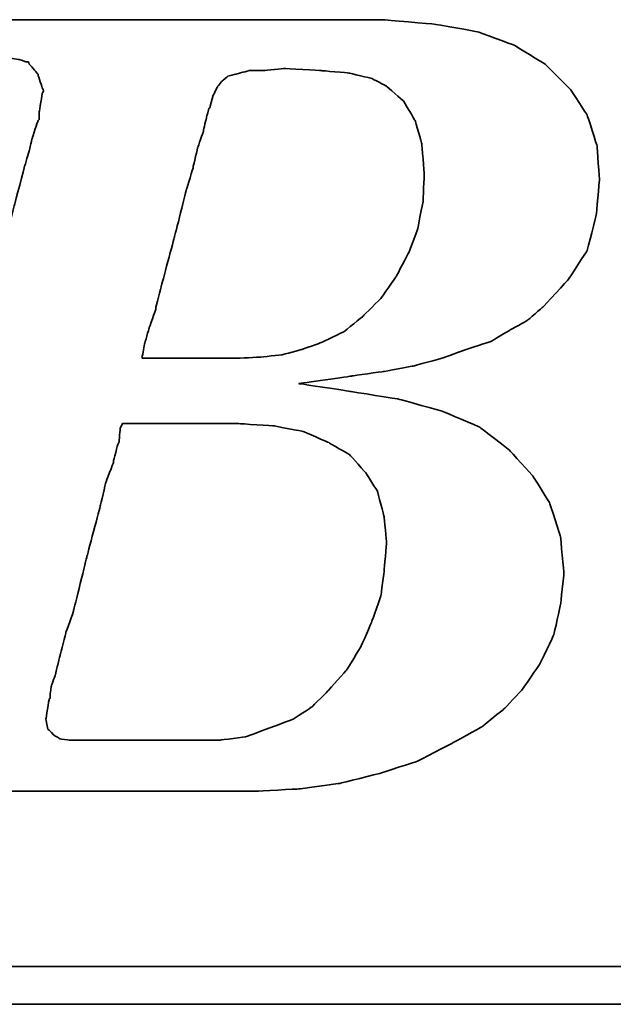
# Model space of a CAD drawing. Extents: x 12 to 227, y 68 to 185.
# Tile 31 of 49: x 183.4 to 184.82, y 124.65 to 127. Entities that reach past the tile are written whole.
import ezdxf

# ---------------------------------------------------------------- set-up
doc = ezdxf.new("R2010")
doc.units = 0
doc.header["$MEASUREMENT"] = 0
doc.layers.add('DIM', color=4, linetype='CONTINUOUS')
doc.layers.add('layer 1', color=7, linetype='CONTINUOUS')

# ---------------------------------------------------------------- blocks, each defined once
blk = doc.blocks.new('TBI MOTION logo(完整正式版)')
at = {"layer": 'layer 1', "color": 22, "lineweight": 35}
for points, knots in [([(-64.65375, -6.86375), (-64.65375, -6.86375), (-64.84375, -7.29625), (-64.84375, -7.29625), (-64.84375, -7.29625), (-64.84375, -7.29625), (-64.86875, -7.34375), (-64.86875, -7.34375), (-64.86875, -7.34375), (-64.86875, -7.34375), (-64.86875, -7.36875), (-64.86875, -7.36875), (-64.86875, -7.36875), (-64.86875, -7.36875), (-65.15375, -7.65375), (-65.15375, -7.65375), (-65.15375, -7.65375), (-65.15375, -7.65375), (-65.17875, -7.65375), (-65.17875, -7.65375), (-65.17875, -7.65375), (-65.17875, -7.65375), (-65.20375, -7.67875), (-65.20375, -7.67875), (-65.20375, -7.67875), (-65.20375, -7.67875), (-65.58875, -7.87125), (-65.58875, -7.87125), (-65.58875, -7.87125), (-65.58875, -7.87125), (-65.63375, -7.87125), (-65.63375, -7.87125), (-65.63375, -7.87125), (-65.63375, -7.87125), (-65.65875, -7.89375), (-65.65875, -7.89375), (-65.65875, -7.89375), (-65.65875, -7.89375), (-66.09375, -7.94375), (-66.09375, -7.94375), (-66.09375, -7.94375), (-66.09375, -7.94375), (-66.11375, -7.94375), (-66.11375, -7.94375), (-66.11375, -7.94375), (-66.11375, -7.94375), (-66.16375, -7.94375), (-66.16375, -7.94375), (-66.16375, -7.94375), (-66.16375, -7.94375), (-66.30875, -7.94375), (-66.30875, -7.94375), (-66.30875, -7.94375), (-66.30875, -7.94375), (-66.69375, -7.94375), (-66.69375, -7.94375), (-66.69375, -7.94375), (-66.69375, -7.94375), (-67.07375, -7.94375), (-67.07375, -7.94375), (-67.07375, -7.94375), (-67.07375, -7.94375), (-67.12375, -7.94375), (-67.12375, -7.94375), (-67.12375, -7.94375), (-67.12375, -7.94375), (-67.12375, -7.96625), (-67.12375, -7.96625), (-67.12375, -7.96625), (-67.12375, -7.96625), (-67.14875, -7.99125), (-67.14875, -7.99125), (-67.14875, -7.99125), (-67.14875, -7.99125), (-67.24375, -8.34875), (-67.24375, -8.34875), (-67.24375, -8.34875), (-67.24375, -8.34875), (-67.31375, -8.68625), (-67.31375, -8.68625), (-67.31375, -8.68625), (-67.31375, -8.68625), (-67.26875, -8.68625), (-67.26875, -8.68625), (-67.26875, -8.68625), (-67.26875, -8.68625), (-67.07375, -8.68625), (-67.07375, -8.68625), (-67.07375, -8.68625), (-67.07375, -8.68625), (-66.54875, -8.68625), (-66.54875, -8.68625), (-66.54875, -8.68625), (-66.54875, -8.68625), (-65.82625, -8.68625), (-65.82625, -8.68625), (-65.82625, -8.68625), (-65.82625, -8.68625), (-65.01375, -8.68625), (-65.01375, -8.68625), (-65.01375, -8.68625), (-65.01375, -8.68625), (-64.05375, -8.68625), (-64.05375, -8.68625), (-64.05375, -8.68625), (-64.05375, -8.68625), (-62.08375, -8.68625), (-62.08375, -8.68625), (-62.08375, -8.68625), (-62.08375, -8.68625), (-60.06875, -8.68625), (-60.06875, -8.68625), (-60.06875, -8.68625), (-60.06875, -8.68625), (-59.10875, -8.68625), (-59.10875, -8.68625), (-59.10875, -8.68625), (-59.10875, -8.68625), (-58.29375, -8.68625), (-58.29375, -8.68625), (-58.29375, -8.68625), (-58.29375, -8.68625), (-57.57375, -8.68625), (-57.57375, -8.68625), (-57.57375, -8.68625), (-57.57375, -8.68625), (-57.04875, -8.68625), (-57.04875, -8.68625), (-57.04875, -8.68625), (-57.04875, -8.68625), (-56.85375, -8.68625), (-56.85375, -8.68625), (-56.85375, -8.68625), (-56.85375, -8.68625), (-56.70875, -8.68625), (-56.70875, -8.68625), (-56.70875, -8.68625), (-56.70875, -8.68625), (-56.61375, -8.68625), (-56.61375, -8.68625), (-56.61375, -8.68625), (-56.61375, -8.68625), (-56.56875, -8.68625), (-56.56875, -8.68625), (-56.56875, -8.68625), (-56.56875, -8.68625), (-55.65375, -8.63875), (-55.65375, -8.63875), (-55.65375, -8.63875), (-55.65375, -8.63875), (-54.76875, -8.51875), (-54.76875, -8.51875), (-54.76875, -8.51875), (-54.76875, -8.51875), (-53.90375, -8.30375), (-53.90375, -8.30375), (-53.90375, -8.30375), (-53.90375, -8.30375), (-53.08875, -8.03875), (-53.08875, -8.03875), (-53.08875, -8.03875), (-53.08875, -8.03875), (-52.34375, -7.65375), (-52.34375, -7.65375), (-52.34375, -7.65375), (-52.34375, -7.65375), (-51.69875, -7.29625), (-51.69875, -7.29625), (-51.69875, -7.29625), (-51.69875, -7.29625), (-51.21875, -6.91125), (-51.21875, -6.91125), (-51.21875, -6.91125), (-51.21875, -6.91125), (-50.83375, -6.50375), (-50.83375, -6.50375), (-50.83375, -6.50375), (-50.83375, -6.50375), (-50.44875, -5.94875), (-50.44875, -5.94875), (-50.44875, -5.94875), (-50.44875, -5.94875), (-50.13875, -5.30375), (-50.13875, -5.30375), (-50.13875, -5.30375), (-50.13875, -5.30375), (-49.99375, -4.65375), (-49.99375, -4.65375), (-49.99375, -4.65375), (-49.99375, -4.65375), (-49.92375, -3.98375), (-49.92375, -3.98375), (-49.92375, -3.98375), (-49.92375, -3.98375), (-49.99375, -3.19374), (-49.99375, -3.19374), (-49.99375, -3.19374), (-49.99375, -3.19374), (-50.23374, -2.44874), (-50.23374, -2.44874), (-50.23374, -2.44874), (-50.23374, -2.44874), (-50.59375, -1.87374), (-50.59375, -1.87374), (-50.59375, -1.87374), (-50.59375, -1.87374), (-51.09875, -1.31874), (-51.09875, -1.31874), (-51.09875, -1.31874), (-51.09875, -1.31874), (-51.74375, -0.81875), (-51.74375, -0.81875), (-51.74375, -0.81875), (-51.74375, -0.81875), (-52.53875, -0.48125), (-52.53875, -0.48125), (-52.53875, -0.48125), (-52.53875, -0.48125), (-53.47375, -0.21875), (-53.47375, -0.21875), (-53.47375, -0.21875), (-53.47375, -0.21875), (-54.52875, -0.04874), (-54.52875, -0.04874), (-54.52875, -0.04874), (-54.52875, -0.04874), (-55.65375, 0.12125), (-55.65375, 0.12125), (-55.65375, 0.12125), (-55.65375, 0.12125), (-54.50375, 0.28624), (-54.50375, 0.28624), (-54.50375, 0.28624), (-54.50375, 0.28624), (-53.83375, 0.38124), (-53.83375, 0.38124), (-53.83375, 0.38124), (-53.83375, 0.38124), (-53.18375, 0.50125), (-53.18375, 0.50125), (-53.18375, 0.50125), (-53.18375, 0.50125), (-52.55875, 0.66874), (-52.55875, 0.66874), (-52.55875, 0.66874), (-52.55875, 0.66874), (-52.03375, 0.86124), (-52.03375, 0.86124), (-52.03375, 0.86124), (-52.03375, 0.86124), (-51.50374, 1.03124), (-51.50374, 1.03124), (-51.50374, 1.03124), (-51.50374, 1.03124), (-51.09875, 1.27125), (-51.09875, 1.27125), (-51.09875, 1.27125), (-51.09875, 1.27125), (-50.71375, 1.48624), (-50.71375, 1.48624), (-50.71375, 1.48624), (-50.71375, 1.48624), (-50.37625, 1.77625), (-50.37625, 1.77625), (-50.37625, 1.77625), (-50.37625, 1.77625), (-49.82375, 2.37625), (-49.82375, 2.37625), (-49.82375, 2.37625), (-49.82375, 2.37625), (-49.41875, 2.99625), (-49.41875, 2.99625), (-49.41875, 2.99625), (-49.41875, 2.99625), (-49.22375, 3.76625), (-49.22375, 3.76625), (-49.22375, 3.76625), (-49.22375, 3.76625), (-49.15375, 4.50874), (-49.15375, 4.50874), (-49.15375, 4.50874), (-49.15375, 4.50874), (-49.20375, 5.25125), (-49.20375, 5.25125), (-49.20375, 5.25125), (-49.20375, 5.25125), (-49.41875, 5.92625), (-49.41875, 5.92625), (-49.41875, 5.92625), (-49.41875, 5.92625), (-49.77875, 6.47625), (-49.77875, 6.47625), (-49.77875, 6.47625), (-49.77875, 6.47625), (-50.33125, 7.02624), (-50.33125, 7.02624), (-50.33125, 7.02624), (-50.33125, 7.02624), (-51.00125, 7.43625), (-51.00125, 7.43625), (-51.00125, 7.43625), (-51.00125, 7.43625), (-51.79375, 7.72625), (-51.79375, 7.72625), (-51.79375, 7.72625), (-51.79375, 7.72625), (-52.72875, 7.89124), (-52.72875, 7.89124), (-52.72875, 7.89124), (-52.72875, 7.89124), (-53.83375, 7.98625), (-53.83375, 7.98625), (-53.83375, 7.98625), (-53.83375, 7.98625), (-53.92875, 7.98625), (-53.92875, 7.98625), (-53.92875, 7.98625), (-53.92875, 7.98625), (-54.26375, 7.98625), (-54.26375, 7.98625), (-54.26375, 7.98625), (-54.26375, 7.98625), (-54.74375, 7.98625), (-54.74375, 7.98625), (-54.74375, 7.98625), (-54.74375, 7.98625), (-55.36875, 7.98625), (-55.36875, 7.98625), (-55.36875, 7.98625), (-55.36875, 7.98625), (-56.13375, 7.98625), (-56.13375, 7.98625), (-56.13375, 7.98625), (-56.13375, 7.98625), (-56.94875, 7.98625), (-56.94875, 7.98625), (-56.94875, 7.98625), (-56.94875, 7.98625), (-58.77625, 7.98625), (-58.77625, 7.98625), (-58.77625, 7.98625), (-58.77625, 7.98625), (-60.59875, 7.98625), (-60.59875, 7.98625), (-60.59875, 7.98625), (-60.59875, 7.98625), (-61.41375, 7.98625), (-61.41375, 7.98625), (-61.41375, 7.98625), (-61.41375, 7.98625), (-62.17875, 7.98625), (-62.17875, 7.98625), (-62.17875, 7.98625), (-62.17875, 7.98625), (-62.80375, 7.98625), (-62.80375, 7.98625), (-62.80375, 7.98625), (-62.80375, 7.98625), (-63.30625, 7.98625), (-63.30625, 7.98625), (-63.30625, 7.98625), (-63.30625, 7.98625), (-63.57375, 7.98625), (-63.57375, 7.98625), (-63.57375, 7.98625), (-63.57375, 7.98625), (-63.57375, 7.96375), (-63.57375, 7.96375), (-63.57375, 7.96375), (-63.57375, 7.96375), (-63.59875, 7.94125), (-63.59875, 7.94125), (-63.59875, 7.94125), (-63.59875, 7.94125), (-63.69375, 7.55625), (-63.69375, 7.55625), (-63.69375, 7.55625), (-63.69375, 7.55625), (-63.76375, 7.24624), (-63.76375, 7.24624), (-63.76375, 7.24624), (-63.76375, 7.24624), (-63.23875, 7.24624), (-63.23875, 7.24624), (-63.23875, 7.24624), (-63.23875, 7.24624), (-62.75875, 7.24624), (-62.75875, 7.24624), (-62.75875, 7.24624), (-62.75875, 7.24624), (-62.61125, 7.24624), (-62.61125, 7.24624), (-62.61125, 7.24624), (-62.61125, 7.24624), (-62.56625, 7.24624), (-62.56625, 7.24624), (-62.56625, 7.24624), (-62.56625, 7.24624), (-62.22875, 7.24624), (-62.22875, 7.24624), (-62.22875, 7.24624), (-62.22875, 7.24624), (-62.20375, 7.24624), (-62.20375, 7.24624), (-62.20375, 7.24624), (-62.20375, 7.24624), (-62.17875, 7.21875), (-62.17875, 7.21875), (-62.17875, 7.21875), (-62.17875, 7.21875), (-61.96375, 7.17125), (-61.96375, 7.17125), (-61.96375, 7.17125), (-61.96375, 7.17125), (-61.72375, 7.12624), (-61.72375, 7.12624), (-61.72375, 7.12624), (-61.72375, 7.12624), (-61.70375, 7.12624), (-61.70375, 7.12624), (-61.70375, 7.12624), (-61.70375, 7.12624), (-61.55875, 7.07624), (-61.55875, 7.07624), (-61.55875, 7.07624), (-61.55875, 7.07624), (-61.50875, 7.07624), (-61.50875, 7.07624), (-61.50875, 7.07624), (-61.50875, 7.07624), (-61.48375, 7.02624), (-61.48375, 7.02624), (-61.48375, 7.02624), (-61.48375, 7.02624), (-61.31875, 6.83375), (-61.31875, 6.83375), (-61.31875, 6.83375), (-61.31875, 6.83375), (-61.29375, 6.81125), (-61.29375, 6.81125), (-61.29375, 6.81125), (-61.29375, 6.81125), (-61.29375, 6.78625), (-61.29375, 6.78625), (-61.29375, 6.78625), (-61.29375, 6.78625), (-61.19875, 6.50124), (-61.19875, 6.50124), (-61.19875, 6.50124), (-61.19875, 6.50124), (-61.17375, 6.45124), (-61.17375, 6.45124), (-61.17375, 6.45124), (-61.17375, 6.45124), (-61.19875, 6.40625), (-61.19875, 6.40625), (-61.19875, 6.40625), (-61.19875, 6.40625), (-61.26875, 5.99624), (-61.26875, 5.99624), (-61.26875, 5.99624), (-61.26875, 5.99624), (-61.26875, 5.85125), (-61.26875, 5.85125), (-61.26875, 5.85125), (-61.26875, 5.85125), (-61.26875, 5.82625), (-61.26875, 5.82625), (-61.26875, 5.82625), (-61.26875, 5.82625), (-61.29375, 5.80625), (-61.29375, 5.80625), (-61.29375, 5.80625), (-61.29375, 5.80625), (-61.34125, 5.66125), (-61.34125, 5.66125), (-61.34125, 5.66125), (-61.34125, 5.66125), (-61.41375, 5.44625), (-61.41375, 5.44625), (-61.41375, 5.44625), (-61.41375, 5.44625), (-61.48375, 5.15625), (-61.48375, 5.15625), (-61.48375, 5.15625), (-61.48375, 5.15625), (-61.58375, 4.82124), (-61.58375, 4.82124), (-61.58375, 4.82124), (-61.58375, 4.82124), (-61.79875, 4.00375), (-61.79875, 4.00375), (-61.79875, 4.00375), (-61.79875, 4.00375), (-62.05875, 2.99625), (-62.05875, 2.99625), (-62.05875, 2.99625), (-62.05875, 2.99625), (-62.34875, 1.91625), (-62.34875, 1.91625), (-62.34875, 1.91625), (-62.34875, 1.91625), (-62.97375, -0.41124), (-62.97375, -0.41124), (-62.97375, -0.41124), (-62.97375, -0.41124), (-63.59875, -2.75875), (-63.59875, -2.75875), (-63.59875, -2.75875), (-63.59875, -2.75875), (-63.88375, -3.86374), (-63.88375, -3.86374), (-63.88375, -3.86374), (-63.88375, -3.86374), (-64.14875, -4.82374), (-64.14875, -4.82374), (-64.14875, -4.82374), (-64.14875, -4.82374), (-64.36375, -5.64125), (-64.36375, -5.64125), (-64.36375, -5.64125), (-64.36375, -5.64125), (-64.43625, -5.97625), (-64.43625, -5.97625), (-64.43625, -5.97625), (-64.43625, -5.97625), (-64.50875, -6.28625), (-64.50875, -6.28625), (-64.50875, -6.28625), (-64.50875, -6.28625), (-64.50875, -6.30875), (-64.50875, -6.30875), (-64.50875, -6.30875), (-64.50875, -6.30875), (-64.57875, -6.50375), (-64.57875, -6.50375), (-64.57875, -6.50375), (-64.57875, -6.50375), (-64.62875, -6.69625), (-64.62875, -6.69625), (-64.62875, -6.69625), (-64.62875, -6.69625), (-64.62875, -6.76875), (-64.62875, -6.76875), (-64.62875, -6.76875), (-64.62875, -6.76875), (-64.62875, -6.81375), (-64.62875, -6.81375), (-64.62875, -6.81375), (-64.62875, -6.81375), (-64.62875, -6.83875), (-64.62875, -6.83875), (-64.62875, -6.83875), (-64.62875, -6.83875), (-64.65375, -6.86375), (-64.65375, -6.86375)], [0, 0, 0, 0, 0.00719424, 0.00719424, 0.00719424, 0.00719425, 0.01438849, 0.01438849, 0.01438849, 0.0143885, 0.02158273, 0.02158273, 0.02158273, 0.02158274, 0.02877698, 0.02877698, 0.02877698, 0.02877699, 0.03597122, 0.03597122, 0.03597122, 0.03597123, 0.04316547, 0.04316547, 0.04316547, 0.04316548, 0.05035971, 0.05035971, 0.05035971, 0.05035972, 0.05755396, 0.05755396, 0.05755396, 0.05755397, 0.0647482, 0.0647482, 0.0647482, 0.06474821, 0.07194245, 0.07194245, 0.07194245, 0.07194246, 0.07913669, 0.07913669, 0.07913669, 0.0791367, 0.08633094, 0.08633094, 0.08633094, 0.08633095, 0.09352518, 0.09352518, 0.09352518, 0.09352519, 0.10071942, 0.10071942, 0.10071942, 0.10071943, 0.10791367, 0.10791367, 0.10791367, 0.10791368, 0.11510791, 0.11510791, 0.11510791, 0.11510792, 0.12230216, 0.12230216, 0.12230216, 0.12230217, 0.1294964, 0.1294964, 0.1294964, 0.12949641, 0.13669065, 0.13669065, 0.13669065, 0.13669066, 0.14388489, 0.14388489, 0.14388489, 0.1438849, 0.15107914, 0.15107914, 0.15107914, 0.15107915, 0.15827338, 0.15827338, 0.15827338, 0.15827339, 0.16546763, 0.16546763, 0.16546763, 0.16546764, 0.17266187, 0.17266187, 0.17266187, 0.17266188, 0.17985612, 0.17985612, 0.17985612, 0.17985613, 0.18705036, 0.18705036, 0.18705036, 0.18705037, 0.1942446, 0.1942446, 0.1942446, 0.19424461, 0.20143885, 0.20143885, 0.20143885, 0.20143886, 0.20863309, 0.20863309, 0.20863309, 0.2086331, 0.21582734, 0.21582734, 0.21582734, 0.21582735, 0.22302158, 0.22302158, 0.22302158, 0.22302159, 0.23021583, 0.23021583, 0.23021583, 0.23021584, 0.23741007, 0.23741007, 0.23741007, 0.23741008, 0.24460432, 0.24460432, 0.24460432, 0.24460433, 0.25179856, 0.25179856, 0.25179856, 0.25179857, 0.25899281, 0.25899281, 0.25899281, 0.25899282, 0.26618705, 0.26618705, 0.26618705, 0.26618706, 0.27338129, 0.27338129, 0.27338129, 0.2733813, 0.28057554, 0.28057554, 0.28057554, 0.28057555, 0.28776978, 0.28776978, 0.28776978, 0.28776979, 0.29496403, 0.29496403, 0.29496403, 0.29496404, 0.30215827, 0.30215827, 0.30215827, 0.30215828, 0.30935252, 0.30935252, 0.30935252, 0.30935253, 0.31654676, 0.31654676, 0.31654676, 0.31654677, 0.32374101, 0.32374101, 0.32374101, 0.32374102, 0.33093525, 0.33093525, 0.33093525, 0.33093526, 0.3381295, 0.3381295, 0.3381295, 0.33812951, 0.34532374, 0.34532374, 0.34532374, 0.34532375, 0.35251799, 0.35251799, 0.35251799, 0.352518, 0.35971223, 0.35971223, 0.35971223, 0.35971224, 0.36690647, 0.36690647, 0.36690647, 0.36690648, 0.37410072, 0.37410072, 0.37410072, 0.37410073, 0.38129496, 0.38129496, 0.38129496, 0.38129497, 0.38848921, 0.38848921, 0.38848921, 0.38848922, 0.39568345, 0.39568345, 0.39568345, 0.39568346, 0.4028777, 0.4028777, 0.4028777, 0.40287771, 0.41007194, 0.41007194, 0.41007194, 0.41007195, 0.41726619, 0.41726619, 0.41726619, 0.4172662, 0.42446043, 0.42446043, 0.42446043, 0.42446044, 0.43165468, 0.43165468, 0.43165468, 0.43165469, 0.43884892, 0.43884892, 0.43884892, 0.43884893, 0.44604317, 0.44604317, 0.44604317, 0.44604318, 0.45323741, 0.45323741, 0.45323741, 0.45323742, 0.46043165, 0.46043165, 0.46043165, 0.46043166, 0.4676259, 0.4676259, 0.4676259, 0.46762591, 0.47482014, 0.47482014, 0.47482014, 0.47482015, 0.48201439, 0.48201439, 0.48201439, 0.4820144, 0.48920863, 0.48920863, 0.48920863, 0.48920864, 0.49640288, 0.49640288, 0.49640288, 0.49640289, 0.50359712, 0.50359712, 0.50359712, 0.50359713, 0.51079137, 0.51079137, 0.51079137, 0.51079138, 0.51798561, 0.51798561, 0.51798561, 0.51798562, 0.52517986, 0.52517986, 0.52517986, 0.52517987, 0.5323741, 0.5323741, 0.5323741, 0.53237411, 0.53956835, 0.53956835, 0.53956835, 0.53956836, 0.54676259, 0.54676259, 0.54676259, 0.5467626, 0.55395683, 0.55395683, 0.55395683, 0.55395684, 0.56115108, 0.56115108, 0.56115108, 0.56115109, 0.56834532, 0.56834532, 0.56834532, 0.56834533, 0.57553957, 0.57553957, 0.57553957, 0.57553958, 0.58273381, 0.58273381, 0.58273381, 0.58273382, 0.58992806, 0.58992806, 0.58992806, 0.58992807, 0.5971223, 0.5971223, 0.5971223, 0.59712231, 0.60431655, 0.60431655, 0.60431655, 0.60431656, 0.61151079, 0.61151079, 0.61151079, 0.6115108, 0.61870504, 0.61870504, 0.61870504, 0.61870505, 0.62589928, 0.62589928, 0.62589928, 0.62589929, 0.63309353, 0.63309353, 0.63309353, 0.63309354, 0.64028777, 0.64028777, 0.64028777, 0.64028778, 0.64748201, 0.64748201, 0.64748201, 0.64748202, 0.65467626, 0.65467626, 0.65467626, 0.65467627, 0.6618705, 0.6618705, 0.6618705, 0.66187051, 0.66906475, 0.66906475, 0.66906475, 0.66906476, 0.67625899, 0.67625899, 0.67625899, 0.676259, 0.68345324, 0.68345324, 0.68345324, 0.68345325, 0.69064748, 0.69064748, 0.69064748, 0.69064749, 0.69784173, 0.69784173, 0.69784173, 0.69784174, 0.70503597, 0.70503597, 0.70503597, 0.70503598, 0.71223022, 0.71223022, 0.71223022, 0.71223023, 0.71942446, 0.71942446, 0.71942446, 0.71942447, 0.72661871, 0.72661871, 0.72661871, 0.72661872, 0.73381295, 0.73381295, 0.73381295, 0.73381296, 0.74100719, 0.74100719, 0.74100719, 0.7410072, 0.74820144, 0.74820144, 0.74820144, 0.74820145, 0.75539568, 0.75539568, 0.75539568, 0.75539569, 0.76258993, 0.76258993, 0.76258993, 0.76258994, 0.76978417, 0.76978417, 0.76978417, 0.76978418, 0.77697842, 0.77697842, 0.77697842, 0.77697843, 0.78417266, 0.78417266, 0.78417266, 0.78417267, 0.79136691, 0.79136691, 0.79136691, 0.79136692, 0.79856115, 0.79856115, 0.79856115, 0.79856116, 0.8057554, 0.8057554, 0.8057554, 0.80575541, 0.81294964, 0.81294964, 0.81294964, 0.81294965, 0.82014388, 0.82014388, 0.82014388, 0.82014389, 0.82733813, 0.82733813, 0.82733813, 0.82733814, 0.83453237, 0.83453237, 0.83453237, 0.83453238, 0.84172662, 0.84172662, 0.84172662, 0.84172663, 0.84892086, 0.84892086, 0.84892086, 0.84892087, 0.85611511, 0.85611511, 0.85611511, 0.85611512, 0.86330935, 0.86330935, 0.86330935, 0.86330936, 0.8705036, 0.8705036, 0.8705036, 0.87050361, 0.87769784, 0.87769784, 0.87769784, 0.87769785, 0.88489209, 0.88489209, 0.88489209, 0.8848921, 0.89208633, 0.89208633, 0.89208633, 0.89208634, 0.89928058, 0.89928058, 0.89928058, 0.89928059, 0.90647482, 0.90647482, 0.90647482, 0.90647483, 0.91366906, 0.91366906, 0.91366906, 0.91366907, 0.92086331, 0.92086331, 0.92086331, 0.92086332, 0.92805755, 0.92805755, 0.92805755, 0.92805756, 0.9352518, 0.9352518, 0.9352518, 0.93525181, 0.94244604, 0.94244604, 0.94244604, 0.94244605, 0.94964029, 0.94964029, 0.94964029, 0.9496403, 0.95683453, 0.95683453, 0.95683453, 0.95683454, 0.96402878, 0.96402878, 0.96402878, 0.96402879, 0.97122302, 0.97122302, 0.97122302, 0.97122303, 0.97841727, 0.97841727, 0.97841727, 0.97841728, 0.98561151, 0.98561151, 0.98561151, 0.98561152, 0.99280576, 0.99280576, 0.99280576, 0.99280577, 1, 1, 1, 1]), ([(-57.50375, 6.35625), (-57.50375, 6.35625), (-57.57375, 6.11625), (-57.57375, 6.11625), (-57.57375, 6.11625), (-57.57375, 6.11625), (-57.57375, 6.09125), (-57.57375, 6.09125), (-57.57375, 6.09125), (-57.57375, 6.09125), (-57.59875, 6.06625), (-57.59875, 6.06625), (-57.59875, 6.06625), (-57.59875, 6.06625), (-57.64875, 5.87625), (-57.64875, 5.87625), (-57.64875, 5.87625), (-57.64875, 5.87625), (-57.71875, 5.58875), (-57.71875, 5.58875), (-57.71875, 5.58875), (-57.71875, 5.58875), (-57.71875, 5.56625), (-57.71875, 5.56625), (-57.71875, 5.56625), (-57.71875, 5.56625), (-57.83875, 5.23125), (-57.83875, 5.23125), (-57.83875, 5.23125), (-57.83875, 5.23125), (-57.93625, 4.82124), (-57.93625, 4.82124), (-57.93625, 4.82124), (-57.93625, 4.82124), (-57.93625, 4.79624), (-57.93625, 4.79624), (-57.93625, 4.79624), (-57.93625, 4.79624), (-58.07875, 4.34125), (-58.07875, 4.34125), (-58.07875, 4.34125), (-58.07875, 4.34125), (-58.34375, 3.28625), (-58.34375, 3.28625), (-58.34375, 3.28625), (-58.34375, 3.28625), (-58.62875, 2.23124), (-58.62875, 2.23124), (-58.62875, 2.23124), (-58.62875, 2.23124), (-58.74875, 1.75125), (-58.74875, 1.75125), (-58.74875, 1.75125), (-58.74875, 1.75125), (-58.74875, 1.72625), (-58.74875, 1.72625), (-58.74875, 1.72625), (-58.74875, 1.72625), (-58.89375, 1.31625), (-58.89375, 1.31625), (-58.89375, 1.31625), (-58.89375, 1.31625), (-58.98875, 0.98124), (-58.98875, 0.98124), (-58.98875, 0.98124), (-58.98875, 0.98124), (-59.03875, 0.71625), (-59.03875, 0.71625), (-59.03875, 0.71625), (-59.03875, 0.71625), (-59.03875, 0.66874), (-59.03875, 0.66874), (-59.03875, 0.66874), (-59.03875, 0.66874), (-58.91875, 0.66874), (-58.91875, 0.66874), (-58.91875, 0.66874), (-58.91875, 0.66874), (-58.53375, 0.66874), (-58.53375, 0.66874), (-58.53375, 0.66874), (-58.53375, 0.66874), (-58.10375, 0.66874), (-58.10375, 0.66874), (-58.10375, 0.66874), (-58.10375, 0.66874), (-57.66875, 0.66874), (-57.66875, 0.66874), (-57.66875, 0.66874), (-57.66875, 0.66874), (-57.33375, 0.66874), (-57.33375, 0.66874), (-57.33375, 0.66874), (-57.33375, 0.66874), (-57.09375, 0.66874), (-57.09375, 0.66874), (-57.09375, 0.66874), (-57.09375, 0.66874), (-56.99875, 0.66874), (-56.99875, 0.66874), (-56.99875, 0.66874), (-56.99875, 0.66874), (-56.49375, 0.69374), (-56.49375, 0.69374), (-56.49375, 0.69374), (-56.49375, 0.69374), (-56.01375, 0.74374), (-56.01375, 0.74374), (-56.01375, 0.74374), (-56.01375, 0.74374), (-55.58375, 0.86124), (-55.58375, 0.86124), (-55.58375, 0.86124), (-55.58375, 0.86124), (-55.17375, 1.00624), (-55.17375, 1.00624), (-55.17375, 1.00624), (-55.17375, 1.00624), (-54.67375, 1.24625), (-54.67375, 1.24625), (-54.67375, 1.24625), (-54.67375, 1.24625), (-54.26375, 1.58124), (-54.26375, 1.58124), (-54.26375, 1.58124), (-54.26375, 1.58124), (-53.87875, 1.96374), (-53.87875, 1.96374), (-53.87875, 1.96374), (-53.87875, 1.96374), (-53.54375, 2.44625), (-53.54375, 2.44625), (-53.54375, 2.44625), (-53.54375, 2.44625), (-53.27875, 2.95125), (-53.27875, 2.95125), (-53.27875, 2.95125), (-53.27875, 2.95125), (-53.08875, 3.45124), (-53.08875, 3.45124), (-53.08875, 3.45124), (-53.08875, 3.45124), (-52.96875, 4.05124), (-52.96875, 4.05124), (-52.96875, 4.05124), (-52.96875, 4.05124), (-52.94375, 4.65125), (-52.94375, 4.65125), (-52.94375, 4.65125), (-52.94375, 4.65125), (-52.99375, 5.30125), (-52.99375, 5.30125), (-52.99375, 5.30125), (-52.99375, 5.30125), (-53.13875, 5.80625), (-53.13875, 5.80625), (-53.13875, 5.80625), (-53.13875, 5.80625), (-53.39875, 6.23625), (-53.39875, 6.23625), (-53.39875, 6.23625), (-53.39875, 6.23625), (-53.75875, 6.54875), (-53.75875, 6.54875), (-53.75875, 6.54875), (-53.75875, 6.54875), (-54.07375, 6.71625), (-54.07375, 6.71625), (-54.07375, 6.71625), (-54.07375, 6.71625), (-54.57375, 6.83375), (-54.57375, 6.83375), (-54.57375, 6.83375), (-54.57375, 6.83375), (-55.17375, 6.88625), (-55.17375, 6.88625), (-55.17375, 6.88625), (-55.17375, 6.88625), (-55.96875, 6.93125), (-55.96875, 6.93125), (-55.96875, 6.93125), (-55.96875, 6.93125), (-56.39875, 6.88625), (-56.39875, 6.88625), (-56.39875, 6.88625), (-56.39875, 6.88625), (-56.42125, 6.88625), (-56.42125, 6.88625), (-56.42125, 6.88625), (-56.42125, 6.88625), (-56.73375, 6.88625), (-56.73375, 6.88625), (-56.73375, 6.88625), (-56.73375, 6.88625), (-56.99875, 6.81125), (-56.99875, 6.81125), (-56.99875, 6.81125), (-56.99875, 6.81125), (-57.02375, 6.81125), (-57.02375, 6.81125), (-57.02375, 6.81125), (-57.02375, 6.81125), (-57.18875, 6.76625), (-57.18875, 6.76625), (-57.18875, 6.76625), (-57.18875, 6.76625), (-57.30875, 6.66625), (-57.30875, 6.66625), (-57.30875, 6.66625), (-57.30875, 6.66625), (-57.40875, 6.54875), (-57.40875, 6.54875), (-57.40875, 6.54875), (-57.40875, 6.54875), (-57.50375, 6.35625), (-57.50375, 6.35625)], [0, 0, 0, 0, 0.01851852, 0.01851852, 0.01851852, 0.01851853, 0.03703704, 0.03703704, 0.03703704, 0.03703705, 0.05555556, 0.05555556, 0.05555556, 0.05555557, 0.07407407, 0.07407407, 0.07407407, 0.07407408, 0.09259259, 0.09259259, 0.09259259, 0.0925926, 0.11111111, 0.11111111, 0.11111111, 0.11111112, 0.12962963, 0.12962963, 0.12962963, 0.12962964, 0.14814815, 0.14814815, 0.14814815, 0.14814816, 0.16666667, 0.16666667, 0.16666667, 0.16666668, 0.18518519, 0.18518519, 0.18518519, 0.1851852, 0.2037037, 0.2037037, 0.2037037, 0.20370371, 0.22222222, 0.22222222, 0.22222222, 0.22222223, 0.24074074, 0.24074074, 0.24074074, 0.24074075, 0.25925926, 0.25925926, 0.25925926, 0.25925927, 0.27777778, 0.27777778, 0.27777778, 0.27777779, 0.2962963, 0.2962963, 0.2962963, 0.29629631, 0.31481481, 0.31481481, 0.31481481, 0.31481482, 0.33333333, 0.33333333, 0.33333333, 0.33333334, 0.35185185, 0.35185185, 0.35185185, 0.35185186, 0.37037037, 0.37037037, 0.37037037, 0.37037038, 0.38888889, 0.38888889, 0.38888889, 0.3888889, 0.40740741, 0.40740741, 0.40740741, 0.40740742, 0.42592593, 0.42592593, 0.42592593, 0.42592594, 0.44444444, 0.44444444, 0.44444444, 0.44444445, 0.46296296, 0.46296296, 0.46296296, 0.46296297, 0.48148148, 0.48148148, 0.48148148, 0.48148149, 0.5, 0.5, 0.5, 0.50000001, 0.51851852, 0.51851852, 0.51851852, 0.51851853, 0.53703704, 0.53703704, 0.53703704, 0.53703705, 0.55555556, 0.55555556, 0.55555556, 0.55555557, 0.57407407, 0.57407407, 0.57407407, 0.57407408, 0.59259259, 0.59259259, 0.59259259, 0.5925926, 0.61111111, 0.61111111, 0.61111111, 0.61111112, 0.62962963, 0.62962963, 0.62962963, 0.62962964, 0.64814815, 0.64814815, 0.64814815, 0.64814816, 0.66666667, 0.66666667, 0.66666667, 0.66666668, 0.68518519, 0.68518519, 0.68518519, 0.6851852, 0.7037037, 0.7037037, 0.7037037, 0.70370371, 0.72222222, 0.72222222, 0.72222222, 0.72222223, 0.74074074, 0.74074074, 0.74074074, 0.74074075, 0.75925926, 0.75925926, 0.75925926, 0.75925927, 0.77777778, 0.77777778, 0.77777778, 0.77777779, 0.7962963, 0.7962963, 0.7962963, 0.79629631, 0.81481481, 0.81481481, 0.81481481, 0.81481482, 0.83333333, 0.83333333, 0.83333333, 0.83333334, 0.85185185, 0.85185185, 0.85185185, 0.85185186, 0.87037037, 0.87037037, 0.87037037, 0.87037038, 0.88888889, 0.88888889, 0.88888889, 0.8888889, 0.90740741, 0.90740741, 0.90740741, 0.90740742, 0.92592593, 0.92592593, 0.92592593, 0.92592594, 0.94444444, 0.94444444, 0.94444444, 0.94444445, 0.96296296, 0.96296296, 0.96296296, 0.96296297, 0.98148148, 0.98148148, 0.98148148, 0.98148149, 1, 1, 1, 1]), ([(-61.03125, -6.57375), (-61.03125, -6.57375), (-61.03125, -6.67125), (-61.03125, -6.67125), (-61.03125, -6.67125), (-61.03125, -6.67125), (-61.05375, -6.69625), (-61.05375, -6.69625), (-61.05375, -6.69625), (-61.05375, -6.69625), (-61.12375, -7.12875), (-61.12375, -7.12875), (-61.12375, -7.12875), (-61.12375, -7.12875), (-61.07875, -7.34375), (-61.07875, -7.34375), (-61.07875, -7.34375), (-61.07875, -7.34375), (-60.93375, -7.48875), (-60.93375, -7.48875), (-60.93375, -7.48875), (-60.93375, -7.48875), (-60.81375, -7.55625), (-60.81375, -7.55625), (-60.81375, -7.55625), (-60.81375, -7.55625), (-60.62375, -7.58375), (-60.62375, -7.58375), (-60.62375, -7.58375), (-60.62375, -7.58375), (-60.30875, -7.58375), (-60.30875, -7.58375), (-60.30875, -7.58375), (-60.30875, -7.58375), (-59.97375, -7.58375), (-59.97375, -7.58375), (-59.97375, -7.58375), (-59.97375, -7.58375), (-59.87875, -7.58375), (-59.87875, -7.58375), (-59.87875, -7.58375), (-59.87875, -7.58375), (-59.63625, -7.58375), (-59.63625, -7.58375), (-59.63625, -7.58375), (-59.63625, -7.58375), (-58.96875, -7.58375), (-58.96875, -7.58375), (-58.96875, -7.58375), (-58.96875, -7.58375), (-58.29375, -7.58375), (-58.29375, -7.58375), (-58.29375, -7.58375), (-58.29375, -7.58375), (-58.05375, -7.58375), (-58.05375, -7.58375), (-58.05375, -7.58375), (-58.05375, -7.58375), (-57.98375, -7.58375), (-57.98375, -7.58375), (-57.98375, -7.58375), (-57.98375, -7.58375), (-57.35875, -7.58375), (-57.35875, -7.58375), (-57.35875, -7.58375), (-57.35875, -7.58375), (-56.78375, -7.50875), (-56.78375, -7.50875), (-56.78375, -7.50875), (-56.78375, -7.50875), (-56.27875, -7.31875), (-56.27875, -7.31875), (-56.27875, -7.31875), (-56.27875, -7.31875), (-55.77375, -7.12875), (-55.77375, -7.12875), (-55.77375, -7.12875), (-55.77375, -7.12875), (-55.36875, -6.86375), (-55.36875, -6.86375), (-55.36875, -6.86375), (-55.36875, -6.86375), (-55.00875, -6.50375), (-55.00875, -6.50375), (-55.00875, -6.50375), (-55.00875, -6.50375), (-54.62375, -6.06875), (-54.62375, -6.06875), (-54.62375, -6.06875), (-54.62375, -6.06875), (-54.31375, -5.56875), (-54.31375, -5.56875), (-54.31375, -5.56875), (-54.31375, -5.56875), (-54.07375, -5.01625), (-54.07375, -5.01625), (-54.07375, -5.01625), (-54.07375, -5.01625), (-53.87875, -4.46374), (-53.87875, -4.46374), (-53.87875, -4.46374), (-53.87875, -4.46374), (-53.80875, -3.91375), (-53.80875, -3.91375), (-53.80875, -3.91375), (-53.80875, -3.91375), (-53.75875, -3.31375), (-53.75875, -3.31375), (-53.75875, -3.31375), (-53.75875, -3.31375), (-53.80875, -2.75875), (-53.80875, -2.75875), (-53.80875, -2.75875), (-53.80875, -2.75875), (-53.95375, -2.20875), (-53.95375, -2.20875), (-53.95375, -2.20875), (-53.95375, -2.20875), (-54.19375, -1.82625), (-54.19375, -1.82625), (-54.19375, -1.82625), (-54.19375, -1.82625), (-54.55375, -1.41875), (-54.55375, -1.41875), (-54.55375, -1.41875), (-54.55375, -1.41875), (-55.00875, -1.15125), (-55.00875, -1.15125), (-55.00875, -1.15125), (-55.00875, -1.15125), (-55.56125, -0.91375), (-55.56125, -0.91375), (-55.56125, -0.91375), (-55.56125, -0.91375), (-56.18125, -0.79375), (-56.18125, -0.79375), (-56.18125, -0.79375), (-56.18125, -0.79375), (-56.94875, -0.74374), (-56.94875, -0.74374), (-56.94875, -0.74374), (-56.94875, -0.74374), (-56.99875, -0.74374), (-56.99875, -0.74374), (-56.99875, -0.74374), (-56.99875, -0.74374), (-57.09375, -0.74374), (-57.09375, -0.74374), (-57.09375, -0.74374), (-57.09375, -0.74374), (-57.38375, -0.74374), (-57.38375, -0.74374), (-57.38375, -0.74374), (-57.38375, -0.74374), (-57.76875, -0.74374), (-57.76875, -0.74374), (-57.76875, -0.74374), (-57.76875, -0.74374), (-58.24625, -0.74374), (-58.24625, -0.74374), (-58.24625, -0.74374), (-58.24625, -0.74374), (-58.72875, -0.74374), (-58.72875, -0.74374), (-58.72875, -0.74374), (-58.72875, -0.74374), (-59.20875, -0.74374), (-59.20875, -0.74374), (-59.20875, -0.74374), (-59.20875, -0.74374), (-59.46875, -0.74374), (-59.46875, -0.74374), (-59.46875, -0.74374), (-59.46875, -0.74374), (-59.51625, -0.83875), (-59.51625, -0.83875), (-59.51625, -0.83875), (-59.51625, -0.83875), (-59.54375, -1.15125), (-59.54375, -1.15125), (-59.54375, -1.15125), (-59.54375, -1.15125), (-59.56375, -1.17874), (-59.56375, -1.17874), (-59.56375, -1.17874), (-59.56375, -1.17874), (-59.66375, -1.55875), (-59.66375, -1.55875), (-59.66375, -1.55875), (-59.66375, -1.55875), (-59.66375, -1.58375), (-59.66375, -1.58375), (-59.66375, -1.58375), (-59.66375, -1.58375), (-59.82875, -2.01874), (-59.82875, -2.01874), (-59.82875, -2.01874), (-59.82875, -2.01874), (-59.94875, -2.52125), (-59.94875, -2.52125), (-59.94875, -2.52125), (-59.94875, -2.52125), (-60.23875, -3.62375), (-60.23875, -3.62375), (-60.23875, -3.62375), (-60.23875, -3.62375), (-60.52375, -4.77624), (-60.52375, -4.77624), (-60.52375, -4.77624), (-60.52375, -4.77624), (-60.52375, -4.79874), (-60.52375, -4.79874), (-60.52375, -4.79874), (-60.52375, -4.79874), (-60.69125, -5.25375), (-60.69125, -5.25375), (-60.69125, -5.25375), (-60.69125, -5.25375), (-60.81375, -5.73625), (-60.81375, -5.73625), (-60.81375, -5.73625), (-60.81375, -5.73625), (-60.90875, -6.11875), (-60.90875, -6.11875), (-60.90875, -6.11875), (-60.90875, -6.11875), (-60.90875, -6.14375), (-60.90875, -6.14375), (-60.90875, -6.14375), (-60.90875, -6.14375), (-61.00375, -6.40875), (-61.00375, -6.40875), (-61.00375, -6.40875), (-61.00375, -6.40875), (-61.03125, -6.57375), (-61.03125, -6.57375)], [0, 0, 0, 0, 0.01694915, 0.01694915, 0.01694915, 0.01694916, 0.03389831, 0.03389831, 0.03389831, 0.03389832, 0.05084746, 0.05084746, 0.05084746, 0.05084747, 0.06779661, 0.06779661, 0.06779661, 0.06779662, 0.08474576, 0.08474576, 0.08474576, 0.08474577, 0.10169492, 0.10169492, 0.10169492, 0.10169493, 0.11864407, 0.11864407, 0.11864407, 0.11864408, 0.13559322, 0.13559322, 0.13559322, 0.13559323, 0.15254237, 0.15254237, 0.15254237, 0.15254238, 0.16949153, 0.16949153, 0.16949153, 0.16949154, 0.18644068, 0.18644068, 0.18644068, 0.18644069, 0.20338983, 0.20338983, 0.20338983, 0.20338984, 0.22033898, 0.22033898, 0.22033898, 0.22033899, 0.23728814, 0.23728814, 0.23728814, 0.23728815, 0.25423729, 0.25423729, 0.25423729, 0.2542373, 0.27118644, 0.27118644, 0.27118644, 0.27118645, 0.28813559, 0.28813559, 0.28813559, 0.2881356, 0.30508475, 0.30508475, 0.30508475, 0.30508476, 0.3220339, 0.3220339, 0.3220339, 0.32203391, 0.33898305, 0.33898305, 0.33898305, 0.33898306, 0.3559322, 0.3559322, 0.3559322, 0.35593221, 0.37288136, 0.37288136, 0.37288136, 0.37288137, 0.38983051, 0.38983051, 0.38983051, 0.38983052, 0.40677966, 0.40677966, 0.40677966, 0.40677967, 0.42372881, 0.42372881, 0.42372881, 0.42372882, 0.44067797, 0.44067797, 0.44067797, 0.44067798, 0.45762712, 0.45762712, 0.45762712, 0.45762713, 0.47457627, 0.47457627, 0.47457627, 0.47457628, 0.49152542, 0.49152542, 0.49152542, 0.49152543, 0.50847458, 0.50847458, 0.50847458, 0.50847459, 0.52542373, 0.52542373, 0.52542373, 0.52542374, 0.54237288, 0.54237288, 0.54237288, 0.54237289, 0.55932203, 0.55932203, 0.55932203, 0.55932204, 0.57627119, 0.57627119, 0.57627119, 0.5762712, 0.59322034, 0.59322034, 0.59322034, 0.59322035, 0.61016949, 0.61016949, 0.61016949, 0.6101695, 0.62711864, 0.62711864, 0.62711864, 0.62711865, 0.6440678, 0.6440678, 0.6440678, 0.64406781, 0.66101695, 0.66101695, 0.66101695, 0.66101696, 0.6779661, 0.6779661, 0.6779661, 0.67796611, 0.69491525, 0.69491525, 0.69491525, 0.69491526, 0.71186441, 0.71186441, 0.71186441, 0.71186442, 0.72881356, 0.72881356, 0.72881356, 0.72881357, 0.74576271, 0.74576271, 0.74576271, 0.74576272, 0.76271186, 0.76271186, 0.76271186, 0.76271187, 0.77966102, 0.77966102, 0.77966102, 0.77966103, 0.79661017, 0.79661017, 0.79661017, 0.79661018, 0.81355932, 0.81355932, 0.81355932, 0.81355933, 0.83050847, 0.83050847, 0.83050847, 0.83050848, 0.84745763, 0.84745763, 0.84745763, 0.84745764, 0.86440678, 0.86440678, 0.86440678, 0.86440679, 0.88135593, 0.88135593, 0.88135593, 0.88135594, 0.89830508, 0.89830508, 0.89830508, 0.89830509, 0.91525424, 0.91525424, 0.91525424, 0.91525425, 0.93220339, 0.93220339, 0.93220339, 0.9322034, 0.94915254, 0.94915254, 0.94915254, 0.94915255, 0.96610169, 0.96610169, 0.96610169, 0.9661017, 0.98305085, 0.98305085, 0.98305085, 0.98305086, 1, 1, 1, 1]), ([(75.90875, -9.47875), (75.90875, -9.47875), (75.90875, -12.28625), (75.90875, -12.28625), (75.90875, -12.28625), (75.90875, -12.28625), (75.90875, -12.47875), (75.90875, -12.47875), (75.90875, -12.47875), (75.90875, -12.47875), (75.71625, -12.47875), (75.71625, -12.47875), (75.71625, -12.47875), (75.71625, -12.47875), (-88.32875, -12.47875), (-88.32875, -12.47875), (-88.32875, -12.47875), (-88.32875, -12.47875), (-88.32875, -13.29375), (-88.32875, -13.29375), (-88.32875, -13.29375), (-88.32875, -13.29375), (82.89125, -13.29375), (82.89125, -13.29375), (82.89125, -13.29375), (82.89125, -13.29375), (75.90875, -9.47875), (75.90875, -9.47875)], [0, 0, 0, 0, 0.14285714, 0.14285714, 0.14285714, 0.14285715, 0.28571429, 0.28571429, 0.28571429, 0.2857143, 0.42857143, 0.42857143, 0.42857143, 0.42857144, 0.57142857, 0.57142857, 0.57142857, 0.57142858, 0.71428571, 0.71428571, 0.71428571, 0.71428572, 0.85714286, 0.85714286, 0.85714286, 0.85714287, 1, 1, 1, 1])]:
    blk.add_open_spline(points, degree=3, knots=knots, dxfattribs=at)

msp = doc.modelspace()

# ---------------------------------------------------------------- block references
at = {"layer": 'DIM', "color": 7, "xscale": 0.1106772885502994, "yscale": 0.1106772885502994, "zscale": 0.1106772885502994}
msp.add_blockref('TBI MOTION logo(完整正式版)', (190.2301, 126.1201), dxfattribs=at)

doc.saveas('drawing.dxf')
